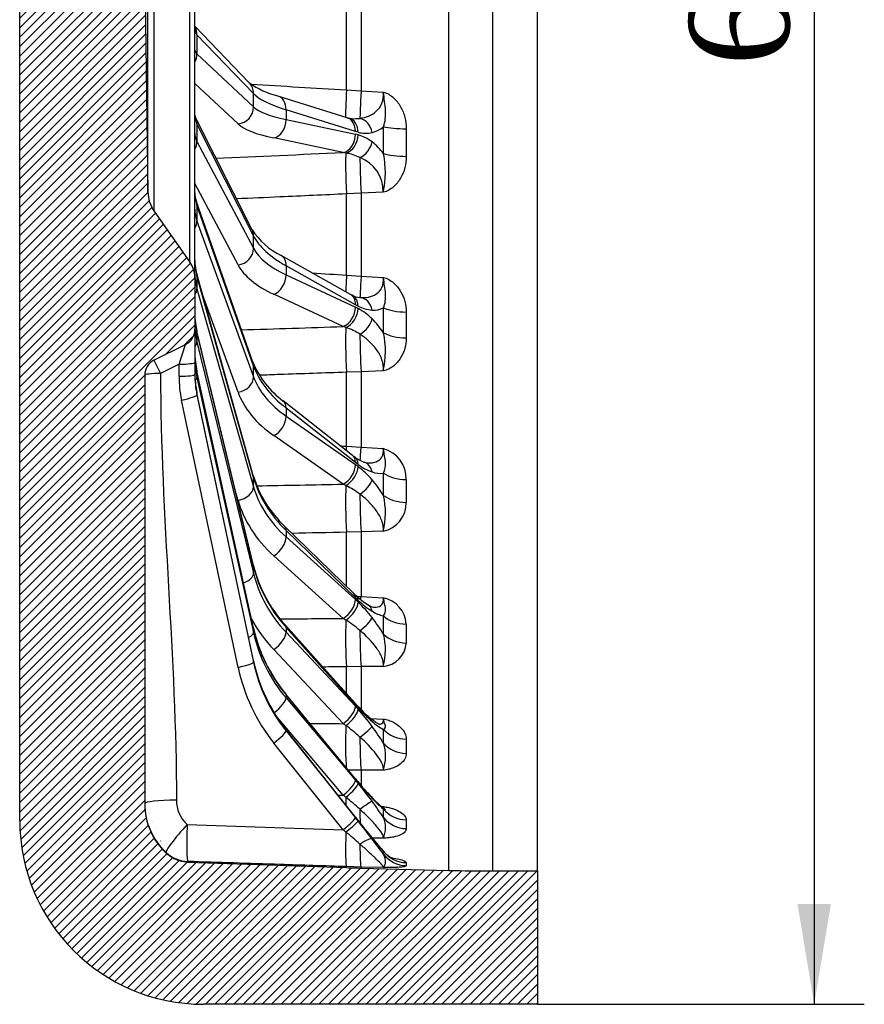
# Model space of a CAD drawing. Header units: millimetres. Extents: x 0 to 2970, y 0 to 2100.
# Tile 2 of 22: x 642 to 895, y 1045 to 1340. Entities that reach past the tile are written whole.
import ezdxf
from ezdxf.enums import TextEntityAlignment as Align

# ---------------------------------------------------------------- set-up
doc = ezdxf.new("R2010")
doc.units = ezdxf.units.MM
doc.header["$LTSCALE"] = 10
doc.layers.add('CAP630B', color=7, linetype='Continuous')
doc.layers.add('Default', color=7, linetype='Continuous')
doc.styles.add('SEACAD_Times_New_Roman', font='times.ttf')
doc.dimstyles.new('ANSImm', dxfattribs={"dimtxt": 30, "dimasz": 30, "dimexe": 15, "dimexo": 0, "dimgap": 7.5, "dimtad": 1, "dimdsep": 46, "dimtxsty": 'SEACAD_Times_New_Roman', "dimblk1": '_SE_FILLED', "dimblk2": '_SE_FILLED', "dimsah": 1, "dimcen": 15, "dimazin": 0, "dimtfac": 0.85, "dimtdec": 3, "dimtofl": 0, "dimtmove": 0, "dimatfit": 3, "dimfxl": 1, "dimarcsym": 0})

# ---------------------------------------------------------------- blocks, each defined once
blk = doc.blocks.new('SE6')
at = {"layer": 'CAP630B', "linetype": 'Continuous'}
h = blk.add_hatch(dxfattribs=at)
h.set_pattern_fill('LINE', scale=0.629921, angle=45, style=0)
edge = h.paths.add_edge_path()
edge.add_line((744.04, 1086.12), (739.68, 1086.26))
edge.add_line((739.68, 1086.26), (692.14, 1087.92))
edge.add_spline(control_points=[(692.14, 1087.92), (688.44, 1088.04), (685.72, 1090.56)], knot_values=[0, 0, 0, 1, 1, 1], weights=[1, 0.937697, 1], degree=2, periodic=0)
edge.add_line((685.72, 1090.56), (685.72, 1090.56))
edge.add_arc((699.27, 1105.26), 20, 180, 227.3365, ccw=False)
edge.add_line((679.27, 1105.26), (679.27, 1233.65))
edge.add_arc((684.27, 1233.65), 5, 116.628, 180, ccw=False)
edge.add_line((682.03, 1238.12), (691.51, 1242.88))
edge.add_arc((689.27, 1247.35), 5, 296.628, 360)
edge.add_line((694.27, 1247.35), (694.27, 1262.86))
edge.add_arc((686.27, 1262.86), 8, 0, 35.0247)
edge.add_line((692.82, 1267.45), (682.04, 1282.84))
edge.add_arc((690.23, 1288.58), 10, 180.7639, 215.0247, ccw=False)
edge.add_line((680.23, 1288.44), (679.27, 1360.36))
edge.add_line((679.27, 1360.36), (680.23, 1432.28))
edge.add_arc((690.23, 1432.15), 10, 144.9753, 179.2361, ccw=False)
edge.add_line((682.04, 1437.89), (692.82, 1453.27))
edge.add_arc((686.27, 1457.86), 8, 324.9753, 360)
edge.add_line((694.27, 1457.86), (694.27, 1473.38))
edge.add_arc((689.27, 1473.38), 5, 0, 63.372)
edge.add_line((691.51, 1477.85), (682.03, 1482.6))
edge.add_arc((684.27, 1487.07), 5, 180, 243.372, ccw=False)
edge.add_line((679.27, 1487.07), (679.27, 1615.46))
edge.add_arc((699.27, 1615.46), 20, 132.6635, 180, ccw=False)
edge.add_line((685.72, 1630.17), (685.72, 1630.17))
edge.add_spline(control_points=[(685.72, 1630.17), (688.44, 1632.68), (692.14, 1632.81)], knot_values=[0, 0, 0, 1, 1, 1], weights=[1, 0.937697, 1], degree=2, periodic=0)
edge.add_line((692.14, 1632.81), (739.68, 1634.47))
edge.add_line((739.68, 1634.47), (744.04, 1634.6))
edge.add_line((744.04, 1634.6), (770.32, 1635.29))
edge.add_line((770.32, 1635.29), (783.41, 1635.46))
edge.add_line((783.41, 1635.46), (796.86, 1635.46))
edge.add_line((796.86, 1635.46), (796.86, 1675.36))
edge.add_line((796.86, 1675.36), (696.86, 1675.36))
edge.add_arc((696.86, 1620.36), 55, 90, 180)
edge.add_line((641.86, 1620.36), (641.86, 1100.36))
edge.add_arc((696.86, 1100.36), 55, 180, 270)
edge.add_line((696.86, 1045.36), (796.86, 1045.36))
edge.add_line((796.86, 1045.36), (796.86, 1085.26))
edge.add_line((796.86, 1085.26), (783.41, 1085.26))
edge.add_line((783.41, 1085.26), (770.32, 1085.43))
edge.add_line((770.32, 1085.43), (744.04, 1086.12))
at = {"layer": 'CAP630B', "color": 7, "linetype": 'Continuous'}
for p, q in [((770.32, 1085.43), (770.32, 1635.29)), ((783.41, 1635.46), (783.41, 1085.26)), ((796.86, 1085.26), (796.86, 1635.46)), ((641.86, 1100.36), (641.86, 1620.36)), ((694.27, 1262.86), (694.27, 1457.86)), ((692.82, 1267.45), (692.82, 1453.27)), ((682.04, 1437.89), (682.04, 1282.84)), ((680.23, 1288.44), (680.23, 1432.28)), ((679.27, 1360.36), (680.23, 1288.44)), ((739.68, 1319.03), (739.68, 1344.45)), ((744.04, 1344.69), (744.04, 1318.77)), ((710.56, 1321.21), (694.27, 1338.14)), ((711.85, 1317.95), (694.91, 1335.57)), ((694.91, 1335.57), (694.91, 1329.83)), ((694.91, 1329.83), (711.85, 1313.96)), ((707.22, 1308.86), (694.27, 1321)), ((711.85, 1313.96), (711.85, 1317.95)), ((739.68, 1319.03), (744.04, 1318.77)), ((744.04, 1318.77), (750.68, 1318.38)), ((739.9, 1310.71), (719.16, 1317.22)), ((742.33, 1306.58), (721.58, 1313.09)), ((721.58, 1313.09), (721.58, 1310.19)), ((711.42, 1277.19), (694.48, 1310.76)), ((711.85, 1275.36), (694.91, 1308.92)), ((694.91, 1308.92), (694.91, 1303.57)), ((721.58, 1310.19), (742.33, 1305.81)), ((743.13, 1306.36), (742.33, 1306.58)), ((757.56, 1307.43), (757.56, 1299.13)), ((694.91, 1303.57), (711.85, 1271.63)), ((738.67, 1300.28), (717.92, 1304.66)), ((707.22, 1266.65), (694.27, 1291.06)), ((744.04, 1288.1), (739.68, 1287.91)), ((750.68, 1288.42), (744.04, 1288.1)), ((744.04, 1288.1), (744.04, 1263.32)), ((711.67, 1237.53), (694.74, 1285.58)), ((739.68, 1263.6), (739.68, 1287.91)), ((682.04, 1282.84), (692.82, 1267.45)), ((711.85, 1236.48), (694.91, 1284.53)), ((694.91, 1284.53), (694.91, 1279.79)), ((694.91, 1279.79), (711.85, 1233.17)), ((711.85, 1271.63), (711.85, 1275.36)), ((740.85, 1257.85), (720.11, 1269.5)), ((742.33, 1254.75), (721.58, 1266.41)), ((721.58, 1266.41), (721.58, 1263.7)), ((694.27, 1262.86), (694.27, 1247.35)), ((711.77, 1203.59), (694.83, 1264.03)), ((711.85, 1203.01), (694.91, 1263.44)), ((694.91, 1263.44), (694.91, 1259.52)), ((721.58, 1263.7), (742.33, 1254.03)), ((739.68, 1263.6), (744.04, 1263.32)), ((744.04, 1263.32), (750.68, 1262.91)), ((694.91, 1259.52), (711.85, 1200.27)), ((707.22, 1228.53), (696.57, 1257.82)), ((738.67, 1248.21), (717.92, 1257.88)), ((741.4, 1257.56), (740.86, 1257.85)), ((743.13, 1254.33), (742.33, 1254.75)), ((757.56, 1252.56), (757.56, 1244.81)), ((694.27, 1247.35), (694.27, 1237.47)), ((711.82, 1176.7), (694.88, 1246.88)), ((711.85, 1176.42), (694.91, 1246.6)), ((694.91, 1246.6), (694.91, 1243.67)), ((682.03, 1238.12), (691.51, 1242.88)), ((689.53, 1236.94), (691.51, 1242.88)), ((694.91, 1243.67), (711.85, 1174.38)), ((682.03, 1238.12), (684.01, 1234.17)), ((689.53, 1236.94), (684.01, 1234.17)), ((689.53, 1233.35), (689.53, 1236.94)), ((694.27, 1237.47), (694.27, 1233.87)), ((711.85, 1233.17), (711.85, 1236.48)), ((750.68, 1234.93), (744.04, 1234.68)), ((679.27, 1233.65), (679.27, 1105.26)), ((711.84, 1157.96), (694.9, 1234.82)), ((711.85, 1157.87), (694.91, 1234.73)), ((694.91, 1234.73), (694.91, 1232.92)), ((694.91, 1232.92), (711.85, 1156.6)), ((744.04, 1234.68), (739.68, 1234.53)), ((739.68, 1212.39), (739.68, 1234.53)), ((744.04, 1234.68), (744.04, 1212.11)), ((707.22, 1146.19), (690.28, 1226.19)), ((711.85, 1148.18), (694.91, 1228.35)), ((711.85, 1148.17), (694.91, 1228.34)), ((694.91, 1228.34), (694.91, 1227.73)), ((694.91, 1227.73), (711.85, 1147.74)), ((741.49, 1209.65), (720.74, 1225.94)), ((742.33, 1207.54), (721.58, 1223.83)), ((721.58, 1223.83), (721.58, 1221.43)), ((721.58, 1221.43), (742.33, 1206.91)), ((738.67, 1201.04), (717.92, 1215.57)), ((739.68, 1212.39), (744.04, 1212.11)), ((744.04, 1212.11), (750.68, 1211.71)), ((743.13, 1206.94), (742.33, 1207.54)), ((711.85, 1200.27), (711.85, 1203.01)), ((757.56, 1202.41), (757.56, 1195.55)), ((707.22, 1196.17), (706.58, 1198.4)), ((741.89, 1168.29), (721.15, 1188.49)), ((742.33, 1167.01), (721.58, 1187.21)), ((721.58, 1187.21), (721.58, 1185.23)), ((721.58, 1185.23), (742.33, 1166.49)), ((744.04, 1186.75), (739.68, 1186.65)), ((739.68, 1170.44), (739.68, 1186.65)), ((750.68, 1186.93), (744.04, 1186.75)), ((744.04, 1186.75), (744.04, 1167.39)), ((738.67, 1160.84), (717.92, 1179.58)), ((711.85, 1174.38), (711.85, 1176.42)), ((742.78, 1167.46), (744.04, 1167.39)), ((744.04, 1167.39), (750.68, 1167)), ((743.13, 1166.25), (742.33, 1167.01)), ((742.14, 1135.57), (721.39, 1158.81)), ((757.56, 1159.16), (757.56, 1153.49)), ((711.85, 1156.6), (711.85, 1157.87)), ((742.33, 1134.93), (721.58, 1158.17)), ((721.58, 1158.17), (721.58, 1156.69)), ((721.58, 1156.69), (742.33, 1134.54)), ((738.67, 1129.35), (717.92, 1151.5)), ((711.85, 1147.74), (711.85, 1148.17)), ((750.68, 1146.5), (744.04, 1146.41)), ((744.04, 1146.41), (739.68, 1146.36)), ((739.68, 1138.32), (739.68, 1146.36)), ((744.04, 1146.41), (744.04, 1133.52)), ((742.27, 1112.93), (721.52, 1138.18)), ((742.33, 1112.7), (721.58, 1137.96)), ((721.58, 1137.96), (721.58, 1137.04)), ((721.58, 1137.04), (742.33, 1112.46)), ((743.13, 1134.05), (742.33, 1134.93)), ((738.67, 1107.96), (718.45, 1131.92)), ((746.85, 1130.94), (750.68, 1130.74)), ((742.32, 1101.32), (721.58, 1127.49)), ((742.33, 1101.3), (721.58, 1127.47)), ((721.58, 1127.47), (721.58, 1127.16)), ((721.58, 1127.16), (742.33, 1101.22)), ((738.67, 1097.61), (717.92, 1123.55)), ((757.56, 1124.71), (757.56, 1120.46)), ((744.04, 1115.41), (740.22, 1115.42)), ((750.68, 1115.43), (744.04, 1115.41)), ((744.04, 1115.41), (744.04, 1110.81)), ((743.13, 1111.74), (742.33, 1112.7)), ((750.13, 1104.54), (750.68, 1104.52)), ((743.13, 1100.29), (742.33, 1101.3)), ((757.56, 1100.55), (757.56, 1097.93)), ((750.68, 1095.05), (747.37, 1095.09)), ((685.72, 1090.56), (685.72, 1090.74)), ((692.14, 1088.1), (692.14, 1087.92)), ((692.14, 1087.92), (739.68, 1086.26)), ((757.56, 1087.75), (757.56, 1086.86)), ((744.04, 1086.43), (739.68, 1086.55)), ((739.68, 1086.26), (739.68, 1086.55)), ((750.68, 1086.28), (744.04, 1086.43)), ((744.04, 1086.43), (744.04, 1086.12)), ((744.04, 1086.12), (770.32, 1085.43)), ((783.41, 1085.26), (796.86, 1085.26)), ((796.86, 1085.26), (796.86, 1045.36)), ((796.86, 1045.36), (696.86, 1045.36))]:
    blk.add_line(p, q, dxfattribs=at)
for centre, radius, start, end in [((725.27, 1341.65), 25.18, 234.2606, 255.9525), ((695.93, 1311.58), 1.66, 183.7192, 209.5615), ((740.8, 1313.05), 2.51, 249.1107, 259.6912), ((741.35, 1314.07), 3.62, 253.9235, 268.3185), ((742, 1324.36), 13.93, 266.9115, 277.0541), ((740.01, 1294.88), 11.17, 73.8076, 78.0523), ((745.36, 1315.35), 9.27, 256.0769, 282.2765), ((739.4, 1293.12), 13.04, 52.5232, 73.3617), ((745.53, 1314.17), 8.07, 282.8761, 310.1508), ((737.09, 1290.06), 16.87, 36.0073, 52.632), ((736.68, 1284.2), 16.2, 80.0254, 82.9376), ((736.74, 1284.46), 15.94, 64.0608, 80.0768), ((723.65, 1294.32), 27.67, 347.6934, 11.7985), ((739.61, 1288.5), 11.08, 359.563, 68.2844), ((690.23, 1288.58), 10, 180.7639, 215.0247), ((702.06, 1288.24), 7.79, 180.3551, 199.8934), ((729.28, 1288.62), 21.2, 212.6132, 244.3694), ((686.27, 1262.86), 8, 0, 35.0247), ((709.17, 1268.09), 14.9, 180.1136, 195.8135), ((744.26, 1262.92), 6.07, 241.7682, 264.3227), ((735.86, 1240.17), 15.29, 61.6367, 65.0023), ((748.17, 1264.19), 11.07, 242.8943, 265.6227), ((733.95, 1236.93), 19.06, 45.3964, 61.1943), ((747.81, 1259.66), 6.52, 265.7371, 296.6049), ((715.92, 1251.98), 21.65, 180.0459, 193.6295), ((730.36, 1233.17), 24.25, 32.8526, 45.6055), ((689.27, 1247.35), 5, 296.628, 0), ((733.21, 1229.69), 19.31, 71.0376, 73.5746), ((732.99, 1229.09), 19.95, 57.4885, 70.9929), ((724.56, 1240.75), 26.77, 347.45, 12.0348), ((684.27, 1233.65), 5, 116.628, 180), ((721.15, 1240.62), 26.88, 180.0181, 192.4495), ((736.38, 1247.51), 26.65, 202.0004, 234.0798), ((748.01, 1202.54), 9.55, 359.2227, 73.7142), ((747.29, 1216.72), 9.14, 230.6707, 235.6468), ((748.98, 1218.26), 11.38, 232.9667, 249.5259), ((728.87, 1187.69), 23.46, 52.564, 54.9939), ((752.82, 1219.94), 16.21, 233.3092, 250.215), ((725.42, 1183.43), 28.94, 40.8037, 52.2766), ((746.16, 1210.7), 3.31, 249.3974, 264.77), ((744.54, 1213.48), 34.23, 196.7826, 226.8843), ((749.8, 1211.35), 7.11, 249.623, 277.534), ((728.19, 1177.9), 25.41, 63.6075, 65.6404), ((727.65, 1176.87), 26.56, 52.8152, 63.5536), ((721.83, 1180.18), 33.78, 31.1721, 40.9964), ((727.7, 1192.41), 23.63, 346.5941, 12.8591), ((748.86, 1195.43), 8.7, 282.113, 0.774), ((752.18, 1186.79), 41.61, 194.039, 222.263), ((753.01, 1179.37), 15.7, 224.8924, 228.4005), ((757.41, 1183.24), 21.52, 226.489, 237.9443), ((716.85, 1138.3), 37.99, 46.239, 47.8924), ((761.5, 1185.8), 26.82, 226.782, 238.115), ((712.28, 1133.69), 44.48, 38.0176, 46.0988), ((749.46, 1170.32), 6.35, 236.8621, 254.3164), ((749.13, 1158.7), 8.44, 3.1013, 79.3858), ((753.06, 1171.97), 10.63, 237.3265, 257.3373), ((720.32, 1129.8), 36.06, 57.9055, 59.4207), ((719.8, 1128.99), 37.02, 49.7746, 57.8806), ((711.02, 1132.55), 46.18, 30.6768, 38.1603), ((757.9, 1168.25), 47.19, 192.5893, 219.577), ((732.52, 1151.4), 18.81, 344.8978, 14.4912), ((750.07, 1153.98), 7.5, 274.7074, 356.2128), ((760.67, 1158.51), 49.91, 191.9525, 218.4293), ((765.99, 1156.59), 31.79, 221.3773, 223.3588), ((774.27, 1163.44), 42.52, 222.4105, 229.4498), ((695.36, 1090.55), 64.35, 42.0684, 43.1242), ((778.6, 1166.54), 48.1, 222.4843, 229.446), ((690.91, 1086.6), 70.29, 36.6247, 42.0278), ((706.85, 1084.1), 55.32, 53.8462, 54.8842), ((707.31, 1084.73), 54.54, 48.138, 53.8511), ((760.69, 1145.34), 20.35, 228.9572, 240.7127), ((696.16, 1090.36), 63.84, 31.257, 36.7282), ((738.19, 1119.54), 13.15, 341.7874, 17.4842), ((800.85, 1160.87), 75.7, 219.299, 220.2103), ((648.66, 1033.42), 122.56, 39.5751, 40.1604), ((812.17, 1169.51), 89.92, 219.76, 223.5769), ((818.6, 1174.73), 98.3, 219.851, 223.5316), ((647.59, 1032.5), 123.97, 36.4324, 39.5847), ((699.19, 1105.41), 19.92, 180.001, 227.4322), ((699.27, 1105.26), 20, 180, 227.3365), ((698.68, 1106.46), 9.93, 180.001, 227.5006), ((678.57, 1031.39), 97.34, 51.2628, 51.8748), ((682.8, 1036.61), 90.62, 47.769, 51.2805), ((767.25, 1125.67), 27.18, 221.8941, 234.2947), ((781.37, 1139.05), 46.75, 223.2555, 229.0486), ((669.9, 1048.78), 96.35, 32.9685, 36.5241), ((696.86, 1100.36), 55, 180, 270), ((967.06, 1279.39), 286.73, 218.3922, 218.6464), ((434.44, 855.01), 394.22, 38.4603, 38.6474), ((1002.03, 1306.62), 331.05, 218.5475, 219.6826), ((1009.36, 1312.54), 340.49, 218.5628, 219.6827), ((455, 871.23), 368.04, 37.4118, 38.475), ((743.73, 1098.19), 7.63, 335.7038, 23.343), ((564.94, 888.82), 271.61, 50.0118, 50.2357), ((591.6, 920.59), 230.14, 48.6298, 50.0165), ((879.75, 1204.74), 171.89, 219.5749, 221.4779), ((894.78, 1217.2), 191.42, 219.6216, 221.1949), ((553.43, 946.29), 244.26, 36.1189, 37.4535), ((692.49, 1098.1), 10, 227.3597, 268.004), ((757.13, 1585.95), 500, 268, 268.5), ((783.41, 1585.26), 500, 268.5, 270)]:
    blk.add_arc(centre, radius, start, end, dxfattribs=at)
for centre, major_axis, ratio, start_param, end_param in [((690.02, 1335.35), (-3.6, -3.47), 0.954911, 2.396497, 2.916892), ((724.27, 1335.09), (-30, 1.87), 0.207137, 0.012945, 0.220229), ((724.27, 1332.87), (30, 1.87), 0.207137, 3.128648, 3.335932), ((690.02, 1329.62), (3.42, 3.65), 0.959395, 4.968043, 5.488437), ((706.96, 1317.74), (-3.6, -3.47), 0.954911, 2.396497, 3.141593), ((760.78, 1317.33), (-50, 2.95), 0.207223, 0.219495, 0.681931), ((740.03, 1320.54), (0.59, 9.98), 0.026245, -4.559297, -3.390304), ((744.3, 1320.29), (-0.57, -9.98), 0.017663, -1.417341, -0.212858), ((717.66, 1312.45), (-1.5, -4.77), 0.759697, 1.936819, 3.141283), ((706.96, 1313.75), (3.42, 3.65), 0.959395, 3.968879, 5.488437), ((760.78, 1318.86), (-50, -2.95), 0.207223, 0.195074, 0.65751), ((724.27, 1309.79), (-29.99, 2.01), 0.405223, 0.027094, 0.234379), ((690.02, 1308.5), (-4.46, -2.25), 0.889551, 2.71744, 3.141378), ((761.04, 1313.97), (-55, -2.95), 0.207342, 0.196177, 0.658614), ((717.66, 1309.55), (1.03, 4.89), 0.773218, 3.475158, 5.004912), ((738.41, 1305.93), (-1.5, -4.77), 0.759697, 1.936819, 3.141593), ((739.21, 1305.71), (-1.14, -4.87), 0.770367, 1.88083, 3.141727), ((743.41, 1305.65), (1.12, -4.87), 0.793986, 1.521655, 2.786753), ((724.27, 1307.72), (29.99, 2.01), 0.405223, 3.114498, 3.321782), ((738.41, 1305.16), (1.03, 4.89), 0.773218, 3.475158, 5.004912), ((739.21, 1304.96), (1.39, 4.8), 0.763126, 3.574611, 5.061791), ((544.73, 1358.08), (94.92, -250.77), 0.729195, 1.076254, 1.107793), ((757.79, 1309.16), (-9, -0.11), 0.192444, 0.667173, 1.542165), ((690.02, 1303.15), (4.42, 2.34), 0.898324, 5.320573, 5.840967), ((743.41, 1302.82), (3.01, 3.99), 0.670169, 4.059985, 5.325083), ((7305.14, 1691.71), (-9414.46, -482.64), 0.008104, 0.792837, 0.798496), ((740.03, 1290.55), (0.43, -9.99), 0.047991, 3.41653, 4.977912), ((757.79, 1301.14), (-9, 0.12), 0.223296, 0.672483, 1.547475), ((744.3, 1290.74), (0.45, -9.99), 0.039416, 3.772945, 4.977428), ((724.27, 1286.7), (-29.97, 2.26), 0.5856, 0.044142, 0.251426), ((690.02, 1283.92), (-4.72, -1.66), 0.785313, 2.869304, 3.139363), ((724.27, 1284.87), (29.97, 2.26), 0.5856, 3.097451, 3.304735), ((690.02, 1279.18), (4.7, 1.71), 0.797992, 5.482882, 6.003276), ((706.96, 1274.94), (-4.46, -2.25), 0.889551, 2.71744, 3.141593), ((760.78, 1276.97), (-49.98, 3.15), 0.40539, 0.232844, 0.69528), ((706.96, 1271.21), (4.42, 2.34), 0.898324, 4.321409, 5.840967), ((760.78, 1278.39), (-49.98, -3.15), 0.40539, 0.181725, 0.644161), ((724.27, 1266.83), (-29.93, 2.72), 0.74039, 0.067244, 0.274528), ((717.66, 1265.14), (-2.45, -4.36), 0.702611, 2.21934, 3.140959), ((761.04, 1273.83), (-54.99, -3.15), 0.405623, 0.184031, 0.646468), ((724.27, 1265.31), (29.93, 2.72), 0.74039, 3.074348, 3.281633), ((690.02, 1262.68), (-4.81, -1.35), 0.646754, 2.960042, 3.140165), ((717.66, 1262.44), (2.11, 4.53), 0.729062, 3.776919, 5.306673), ((740.03, 1267.12), (0.63, 9.98), 0.013395, -4.35021, -3.698525), ((744.3, 1266.86), (-0.6, -9.98), 0.005377, 5.074938, 6.279421), ((690.02, 1258.76), (4.81, 1.37), 0.662784, 5.577835, 6.098229), ((738.41, 1253.49), (-2.45, -4.36), 0.702611, 2.21934, 3.141593), ((739.21, 1253.07), (-2.19, -4.49), 0.723189, 2.17824, 3.141066), ((743.41, 1251.89), (0.27, 4.99), 0.804839, 5.011746, 6.276844), ((738.41, 1252.77), (2.11, 4.53), 0.729062, 3.776919, 5.306673), ((739.21, 1252.37), (2.37, 4.4), 0.709023, 3.861702, 5.348883), ((544.73, 1355.9), (141.53, -245.41), 0.610094, 0.797746, 0.829284), ((757.79, 1256.09), (-9, -0.12), 0.392247, 0.664297, 1.539289), ((724.27, 1251.05), (-29.84, 3.61), 0.862835, 0.103982, 0.311266), ((743.41, 1249.24), (3.49, 3.58), 0.562616, 4.26216, 5.527257), ((724.27, 1249.91), (29.84, 3.61), 0.862835, 3.037611, 3.244895), ((690.02, 1245.71), (-4.86, -1.17), 0.479928, 3.02403, 3.140414), ((7305.09, 1669.82), (-9414.4, -450.85), 0.015858, 0.793635, 0.798153), ((740.03, 1239.11), (0.32, -9.99), 0.055938, 3.626104, 5.187485), ((744.3, 1239.26), (0.36, -9.99), 0.047933, 3.982412, 5.186895), ((757.79, 1248.6), (-9, 0.12), 0.421062, 0.67542, 1.550412), ((690.02, 1242.78), (4.86, 1.19), 0.498608, 5.6438, 6.164194), ((724.27, 1240.04), (-29.52, 5.65), 0.947631, 0.179364, 0.386649), ((724.27, 1239.34), (29.52, 5.65), 0.947631, 2.962228, 3.169512), ((689.27, 1237.47), (5, 0), 0.104528, 4.764749, 6.283185), ((706.96, 1235.87), (-4.72, -1.66), 0.785313, 2.869304, 3.141593), ((760.78, 1240.24), (-49.96, 3.55), 0.585842, 0.248933, 0.71137), ((684.27, 1233.65), (5, 0), 0.104528, 1.623156, 3.141593), ((689.27, 1233.87), (5, 0), 0.104528, 4.764749, 6.283185), ((724.53, 1233.54), (-32.35, -13.45), 0.992262, 5.89186, 6.099144), ((724.27, 1234.3), (-27.28, 12.6), 0.991595, 0.429483, 0.636767), ((724.27, 1234.06), (-27.28, -12.6), 0.991595, 5.853702, 6.060987), ((690.02, 1231.94), (4.88, 1.08), 0.312642, 5.738018, 6.216182), ((690.02, 1233.75), (-4.88, -1.08), 0.292127, 3.075046, 3.140711), ((706.96, 1232.57), (4.7, 1.71), 0.797992, 4.483718, 6.003276), ((760.78, 1241.5), (-49.96, -3.55), 0.585842, 0.165635, 0.628072), ((690.02, 1226.71), (4.89, 1.04), 0.113011, 4.741974, 6.261533), ((690.02, 1227.32), (-4.89, -1.03), 0.091559, 3.119988, 3.141593), ((761.04, 1237.46), (-54.96, -3.56), 0.586178, 0.169385, 0.631821), ((717.66, 1222), (-3.09, -3.93), 0.614818, 2.451274, 3.140557), ((717.66, 1219.6), (2.87, 4.1), 0.653042, 4.028424, 5.558177), ((740.03, 1217.78), (0.65, 9.98), 0.00004, 3.983706, 4.141195), ((744.3, 1217.52), (0.59, 9.98), 0.007144, 3.477284, 4.140773), ((738.41, 1205.72), (-3.09, -3.93), 0.614818, 2.451274, 3.141593), ((739.21, 1205.12), (-2.92, -4.06), 0.644405, 2.425084, 3.142455), ((738.41, 1205.08), (2.87, 4.1), 0.653042, 4.028424, 5.558177), ((739.21, 1204.49), (3.04, 3.97), 0.623933, 4.098062, 5.585242), ((743.41, 1202.86), (-1.59, -4.74), 0.780516, 2.208672, 3.141724), ((706.96, 1202.24), (-4.81, -1.35), 0.646754, 2.960042, 3.141593), ((760.78, 1208.77), (-49.9, 4.28), 0.740693, 0.270754, 0.733191), ((544.73, 1353.91), (167.21, -247.09), 0.487148, 0.608157, 0.639696), ((757.79, 1207.59), (-9, -0.14), 0.574908, 0.660848, 1.53584), ((706.96, 1199.51), (4.81, 1.37), 0.662784, 4.578671, 6.098229), ((760.78, 1209.81), (-49.9, -4.28), 0.740693, 0.143814, 0.606251), ((7305.11, 1634.41), (-9414.43, -399.37), 0.022928, 0.794097, 0.797939), ((740.03, 1192.98), (0.2, -10), 0.06144, 3.835834, 5.397215), ((743.41, 1200.51), (3.77, 3.28), 0.430474, 4.428037, 5.693134), ((744.3, 1193.08), (0.25, -10), 0.054354, 4.192029, 5.396512), ((757.79, 1200.95), (-9, 0.14), 0.600425, 0.678999, 1.553991), ((761.04, 1206.47), (-54.91, -4.29), 0.741116, 0.149498, 0.611934), ((717.66, 1184.91), (-3.49, -3.58), 0.500154, 2.6413, 3.141102), ((717.66, 1182.92), (3.35, 3.71), 0.548482, 4.233567, 5.763321), ((706.96, 1175.53), (-4.86, -1.17), 0.479928, 3.02403, 3.141593), ((760.78, 1183.92), (-49.76, 5.68), 0.863185, 0.30552, 0.767957), ((706.96, 1173.48), (4.86, 1.19), 0.498608, 4.990879, 6.164194), ((760.78, 1184.7), (-49.76, -5.68), 0.863185, 0.109049, 0.571485), ((738.41, 1164.71), (-3.49, -3.58), 0.500154, 2.6413, 3.141593), ((739.21, 1163.95), (-3.38, -3.68), 0.537457, 2.62656, 3.143297), ((744.3, 1174.42), (0.57, 9.98), 0.019353, 3.781414, 3.93167), ((738.41, 1164.18), (3.35, 3.71), 0.548482, 4.233567, 5.763321), ((739.21, 1163.43), (3.46, 3.61), 0.511574, 4.291446, 5.778627), ((743.41, 1160.72), (-2.58, -4.28), 0.72208, 2.49757, 3.141743), ((544.73, 1352.2), (183.86, -251.11), 0.37026, 0.452435, 0.483973), ((757.79, 1165.75), (-9, -0.17), 0.732442, 0.656187, 1.531179), ((761.04, 1182.2), (-54.78, -5.7), 0.863672, 0.348816, 0.580167), ((7305.09, 1587.03), (-9414.4, -330.42), 0.029005, 0.795088, 0.797895), ((717.66, 1155.48), (-3.73, -3.33), 0.363631, 2.801905, 3.140917), ((740.03, 1154.16), (0.07, -10), 0.064257, 4.045671, 5.607052), ((743.41, 1158.78), (3.93, 3.09), 0.279518, 4.570693, 5.83579), ((706.96, 1155.63), (4.88, 1.08), 0.312642, 5.415976, 6.216182), ((706.96, 1156.89), (-4.88, -1.08), 0.292127, 3.075046, 3.141593), ((760.78, 1166.78), (-49.28, 8.92), 0.947999, 0.377256, 0.839692), ((760.78, 1167.26), (-49.28, -8.92), 0.947999, 0.037313, 0.499749), ((717.66, 1154), (3.65, 3.42), 0.41995, 4.404384, 5.934138), ((744.3, 1154.2), (0.13, -10), 0.0584, 4.401764, 5.606247), ((757.79, 1160.26), (-9, 0.17), 0.753547, 0.683938, 1.55893), ((706.96, 1146.72), (4.89, 1.04), 0.113011, 4.741974, 6.261533), ((706.96, 1147.14), (-4.89, -1.03), 0.091559, 3.119988, 3.141593), ((760.78, 1158.1), (-45.76, 20.32), 0.991867, 0.622264, 1.084701), ((760.78, 1158.27), (45.76, 20.32), 0.991867, 2.933897, 3.396334), ((761.04, 1157.75), (50.84, 21.14), 0.992262, 2.957551, 3.419988), ((717.66, 1135.01), (-3.86, -3.17), 0.211215, 2.944055, 3.14149), ((717.66, 1134.09), (3.82, 3.22), 0.273064, 4.55268, 6.082434), ((738.41, 1132.24), (-3.73, -3.33), 0.363631, 2.801905, 3.141593), ((739.21, 1131.36), (-3.67, -3.4), 0.407019, 2.794884, 3.14306), ((738.41, 1131.85), (3.65, 3.42), 0.41995, 4.404384, 5.934138), ((739.21, 1130.98), (3.71, 3.35), 0.376857, 4.454305, 5.941485), ((7305.09, 1529.73), (-9414.4, -246.98), 0.03382, 0.79655, 0.798026), ((740.03, 1124.35), (-0.07, -10), 0.064265, 4.255545, 5.67183), ((743.41, 1127.3), (-3.22, -3.82), 0.632087, 2.729478, 3.14255), ((717.66, 1124.08), (3.91, 3.12), 0.114244, 4.68807, 6.217823), ((717.66, 1124.39), (-3.92, -3.11), 0.049569, 3.076579, 3.141254), ((743.41, 1125.85), (4.01, 2.98), 0.116346, 4.700258, 5.965355), ((544.73, 1350.85), (195.08, -255.21), 0.259714, 0.311765, 0.343303), ((757.79, 1132.43), (-9, -0.22), 0.857965, 0.648764, 1.523756), ((744.3, 1124.34), (0.01, -10), 0.059894, 4.611567, 5.81605), ((757.79, 1128.32), (-9, 0.23), 0.873735, 0.692057, 1.567049), ((738.41, 1109.51), (3.82, 3.22), 0.273064, 4.55268, 6.082434), ((739.21, 1108.55), (3.85, 3.19), 0.225669, 4.597803, 6.084983), ((738.41, 1109.75), (-3.86, -3.17), 0.211215, 2.944055, 3.141593), ((739.21, 1108.78), (-3.83, -3.21), 0.258793, 2.94167, 3.143575), ((689.27, 1105.41), (-10, 0), 0.104528, 4.764749, 6.283185), ((7305.14, 1465.04), (-9414.46, -152.68), 0.037156, 0.798065, 0.798308), ((740.03, 1104.86), (-0.2, -10), 0.061465, 4.465383, 4.701298), ((743.41, 1103.17), (4.02, 2.97), 0.051911, 0.193288, 1.458386), ((743.41, 1104.07), (-3.61, -3.46), 0.514468, 2.91598, 3.142586), ((744.3, 1104.79), (-0.12, -10), 0.058769, -1.461811, -1.012677), ((544.73, 1349.92), (202.16, -258.33), 0.153926, 0.178451, 0.209989), ((757.79, 1109.06), (-8.99, -0.35), 0.945991, 0.633174, 1.508166), ((738.41, 1098.13), (3.91, 3.12), 0.114244, 4.68807, 6.217823), ((739.21, 1097.12), (3.92, 3.11), 0.064618, 4.730935, 6.218116), ((738.41, 1098.21), (-3.92, -3.11), 0.049569, 3.076579, 3.141593), ((739.21, 1097.2), (-3.91, -3.12), 0.099256, 3.076336, 3.143246), ((757.79, 1106.53), (-8.99, 0.38), 0.955737, 0.7102, 1.585192), ((692.49, 1098.09), (-6.76, -7.37), 0.109211, 4.670798, 6.255989), ((692.49, 1098.09), (0.33, 9.99), 0.056034, 1.468006, 3.10479), ((7305.06, 1395.77), (-9414.38, -51.65), 0.038863, 0.791755, 0.798701), ((740.03, 1096.54), (-0.32, -9.99), 0.055978, 4.675114, 6.236495), ((743.41, 1091.74), (3.97, 3.04), 0.217899, 0.066534, 1.331632), ((743.41, 1092.04), (-3.85, -3.2), 0.374364, 3.071559, 3.140731), ((744.3, 1096.42), (-0.24, -10), 0.055077, 5.031123, 6.235606), ((544.73, 1349.44), (205.6, -259.99), 0.050993, 0.048625, 0.080163), ((757.79, 1096.68), (-8.95, -0.93), 0.992672, 0.566853, 1.441845), ((757.79, 1095.82), (-8.91, 1.25), 0.995969, 0.808736, 1.683728)]:
    blk.add_ellipse(centre, major_axis=major_axis, ratio=ratio, start_param=start_param, end_param=end_param, dxfattribs=at)
for points in [[(711.06, 1320.78), (720.6, 1320.2), (730.14, 1319.61), (739.68, 1319.03)], [(729.43, 1264.26), (732.85, 1264.04), (736.26, 1263.82), (739.68, 1263.6)], [(684.01, 1234.17), (684.01, 1191.59), (688.75, 1149.04), (688.75, 1106.46)], [(737.85, 1212.51), (738.46, 1212.47), (739.07, 1212.43), (739.68, 1212.39)], [(739.68, 1186.65), (734.25, 1186.53), (728.83, 1186.41), (723.4, 1186.3)], [(739.68, 1146.36), (737.31, 1146.34), (734.93, 1146.32), (732.56, 1146.3)], [(750.69, 1104.09), (750.73, 1104.2), (750.73, 1104.34), (750.68, 1104.52)], [(750.74, 1091.12), (750.82, 1091.04), (750.9, 1090.96), (750.97, 1090.88)]]:
    blk.add_open_spline(points, degree=3, dxfattribs=at)
for points, knots in [([(743.71, 1310.53), (744.59, 1310.65), (745.45, 1310.87), (747.1, 1311.55), (747.89, 1312.02), (749.27, 1313.28), (749.86, 1314.08), (750.63, 1316.04), (750.8, 1317.19), (750.68, 1318.38)], [0, 0, 0, 0, 0.25, 0.25, 0.5, 0.5, 0.75, 0.75, 1, 1, 1, 1]), ([(750.74, 1308), (751.29, 1309.56), (751.45, 1311.25), (751.29, 1313.82), (751.18, 1314.69), (750.96, 1316.49), (750.86, 1317.43), (750.68, 1318.38)], [0, 0, 0, 0, 0.5, 0.5, 0.75, 0.75, 1, 1, 1, 1]), ([(750.68, 1318.38), (751.24, 1318.24), (751.8, 1318.01), (752.82, 1317.44), (753.3, 1317.09), (754.59, 1315.93), (755.3, 1314.99), (756.42, 1313), (756.84, 1311.92), (757.4, 1309.7), (757.54, 1308.57), (757.56, 1307.43)], [0, 0, 0, 0, 0.125, 0.125, 0.25, 0.25, 0.5, 0.5, 0.75, 0.75, 1, 1, 1, 1]), ([(757.56, 1299.13), (757.54, 1297.99), (757.4, 1296.87), (756.84, 1294.69), (756.42, 1293.62), (755.3, 1291.68), (754.59, 1290.77), (753.3, 1289.65), (752.82, 1289.31), (751.8, 1288.76), (751.24, 1288.55), (750.68, 1288.42)], [0, 0, 0, 0, 0.25, 0.25, 0.5, 0.5, 0.75, 0.75, 0.875, 0.875, 1, 1, 1, 1]), ([(739.68, 1287.91), (733.03, 1287.61), (726.38, 1287.3), (719.72, 1287), (715.4, 1286.81), (711.08, 1286.61), (706.76, 1286.42)], [0, 0, 0, 0, 0.4198057, 0.4198057, 0.4198057, 0.6924373, 0.6924373, 0.6924373, 0.6924373]), ([(743.71, 1256.88), (744.59, 1256.83), (745.45, 1256.87), (747.1, 1257.21), (747.89, 1257.5), (749.27, 1258.43), (749.86, 1259.07), (750.63, 1260.74), (750.8, 1261.79), (750.68, 1262.91)], [0, 0, 0, 0, 0.25, 0.25, 0.5, 0.5, 0.75, 0.75, 1, 1, 1, 1]), ([(750.74, 1253.82), (751.29, 1255.14), (751.45, 1256.57), (751.29, 1258.79), (751.18, 1259.55), (750.96, 1261.15), (750.86, 1262.01), (750.68, 1262.91)], [0, 0, 0, 0, 0.5, 0.5, 0.75, 0.75, 1, 1, 1, 1]), ([(750.68, 1262.91), (751.24, 1262.78), (751.8, 1262.56), (752.82, 1262.01), (753.3, 1261.68), (754.59, 1260.58), (755.3, 1259.69), (756.42, 1257.81), (756.84, 1256.78), (757.4, 1254.7), (757.54, 1253.64), (757.56, 1252.56)], [0, 0, 0, 0, 0.125, 0.125, 0.25, 0.25, 0.5, 0.5, 0.75, 0.75, 1, 1, 1, 1]), ([(750.68, 1234.93), (750.8, 1236), (750.64, 1237.16), (749.86, 1239.43), (749.27, 1240.48), (747.89, 1242.38), (747.11, 1243.22), (745.46, 1244.71), (744.59, 1245.35), (743.71, 1245.91)], [0, 0, 0, 0, 0.25, 0.25, 0.5, 0.5, 0.75, 0.75, 1, 1, 1, 1]), ([(757.56, 1244.81), (757.54, 1243.75), (757.4, 1242.72), (756.84, 1240.69), (756.42, 1239.71), (755.3, 1237.92), (754.59, 1237.08), (753.3, 1236.05), (752.82, 1235.75), (751.8, 1235.24), (751.24, 1235.05), (750.68, 1234.93)], [0, 0, 0, 0, 0.25, 0.25, 0.5, 0.5, 0.75, 0.75, 0.875, 0.875, 1, 1, 1, 1]), ([(739.68, 1234.53), (733.03, 1234.3), (726.38, 1234.07), (719.72, 1233.84), (717.68, 1233.77), (715.63, 1233.7), (713.58, 1233.63)], [0, 0, 0, 0, 0.4198057, 0.4198057, 0.4198057, 0.5489976, 0.5489976, 0.5489976, 0.5489976]), ([(745.86, 1207.41), (746, 1207.4), (746.14, 1207.39), (747.09, 1207.38), (747.88, 1207.49), (749.27, 1208.03), (749.86, 1208.48), (750.63, 1209.8), (750.8, 1210.7), (750.68, 1211.71)], [0.2079481, 0.2079481, 0.2079481, 0.2079481, 0.25, 0.25, 0.5, 0.5, 0.75, 0.75, 1, 1, 1, 1]), ([(750.74, 1204.3), (751.29, 1205.31), (751.45, 1206.42), (751.29, 1208.2), (751.18, 1208.81), (750.96, 1210.15), (750.86, 1210.9), (750.68, 1211.71)], [0, 0, 0, 0, 0.5, 0.5, 0.75, 0.75, 1, 1, 1, 1]), ([(750.68, 1186.93), (750.8, 1187.86), (750.64, 1188.93), (749.85, 1191.1), (749.26, 1192.15), (747.89, 1194.1), (747.1, 1194.99), (745.45, 1196.63), (744.59, 1197.37), (743.71, 1198.04)], [0, 0, 0, 0, 0.25, 0.25, 0.5, 0.5, 0.75, 0.75, 1, 1, 1, 1]), ([(747.72, 1164.21), (748.02, 1164.19), (748.3, 1164.2), (749.27, 1164.3), (749.86, 1164.53), (750.63, 1165.45), (750.8, 1166.14), (750.68, 1167)], [0.4016432, 0.4016432, 0.4016432, 0.4016432, 0.5, 0.5, 0.75, 0.75, 1, 1, 1, 1]), ([(750.74, 1161.6), (751.29, 1162.25), (751.45, 1163.01), (751.29, 1164.26), (751.18, 1164.7), (750.96, 1165.72), (750.86, 1166.31), (750.68, 1167)], [0, 0, 0, 0, 0.5, 0.5, 0.75, 0.75, 1, 1, 1, 1]), ([(750.68, 1146.5), (750.8, 1147.25), (750.64, 1148.18), (749.86, 1150.16), (749.26, 1151.16), (747.19, 1154.04), (745.48, 1155.76), (743.71, 1157.25)], [0, 0, 0, 0, 0.25, 0.25, 0.5, 0.5, 1, 1, 1, 1]), ([(749.56, 1129.13), (749.56, 1129.13), (749.55, 1129.13), (749.48, 1129.16), (749.31, 1129.24), (749.04, 1129.38), (748.68, 1129.59), (748.23, 1129.88), (747.7, 1130.26), (747.15, 1130.69), (746.8, 1130.99), (746.63, 1131.13)], [0.1934794, 0.1934794, 0.1934794, 0.1934794, 0.2303298, 0.2984856, 0.3841663, 0.4748384, 0.5722246, 0.6771815, 0.7903064, 0.9119487, 1, 1, 1, 1]), ([(749.42, 1129.18), (749.75, 1129.18), (750.03, 1129.25), (750.63, 1129.61), (750.8, 1130.08), (750.68, 1130.74)], [0.610352, 0.610352, 0.610352, 0.610352, 0.75, 0.75, 1, 1, 1, 1]), ([(750.74, 1127.59), (751.29, 1127.86), (751.45, 1128.22), (751.29, 1128.9), (751.18, 1129.14), (750.96, 1129.79), (750.86, 1130.21), (750.68, 1130.74)], [0, 0, 0, 0, 0.5, 0.5, 0.75, 0.75, 1, 1, 1, 1]), ([(750.68, 1130.74), (751.24, 1130.65), (751.8, 1130.52), (752.82, 1130.18), (753.3, 1129.98), (754.59, 1129.31), (755.3, 1128.79), (756.42, 1127.69), (756.84, 1127.1), (757.4, 1125.9), (757.54, 1125.31), (757.56, 1124.71)], [0, 0, 0, 0, 0.125, 0.125, 0.25, 0.25, 0.5, 0.5, 0.75, 0.75, 1, 1, 1, 1]), ([(750.68, 1115.43), (750.8, 1115.97), (750.64, 1116.71), (749.86, 1118.4), (749.26, 1119.31), (747.19, 1122.02), (745.48, 1123.76), (743.71, 1125.35)], [0, 0, 0, 0, 0.25, 0.25, 0.5, 0.5, 1, 1, 1, 1]), ([(757.56, 1120.46), (757.54, 1119.9), (757.4, 1119.35), (756.84, 1118.29), (756.42, 1117.78), (755.3, 1116.87), (754.59, 1116.45), (753.3, 1115.95), (752.82, 1115.8), (751.8, 1115.56), (751.24, 1115.48), (750.68, 1115.43)], [0, 0, 0, 0, 0.25, 0.25, 0.5, 0.5, 0.75, 0.75, 0.875, 0.875, 1, 1, 1, 1]), ([(750.68, 1095.05), (750.8, 1095.36), (750.63, 1095.89), (749.86, 1097.21), (749.27, 1097.99), (747.89, 1099.61), (747.11, 1100.44), (745.46, 1102.09), (744.59, 1102.91), (743.71, 1103.71)], [0, 0, 0, 0, 0.25, 0.25, 0.5, 0.5, 0.75, 0.75, 1, 1, 1, 1]), ([(751.11, 1103.78), (751.1, 1103.79), (751.09, 1103.8), (750.96, 1103.95), (750.86, 1104.17), (750.68, 1104.52)], [0.720467, 0.720467, 0.720467, 0.720467, 0.75, 0.75, 1, 1, 1, 1]), ([(750.68, 1104.52), (751.24, 1104.45), (751.8, 1104.36), (752.82, 1104.13), (753.3, 1103.99), (754.59, 1103.54), (755.3, 1103.19), (756.42, 1102.47), (756.84, 1102.08), (757.4, 1101.31), (757.54, 1100.93), (757.56, 1100.55)], [0, 0, 0, 0, 0.125, 0.125, 0.25, 0.25, 0.5, 0.5, 0.75, 0.75, 1, 1, 1, 1]), ([(750.74, 1103.75), (751.29, 1103.63), (751.45, 1103.58), (751.35, 1103.62), (751.34, 1103.62), (751.34, 1103.62)], [0, 0, 0, 0, 0.5, 0.5, 0.5028366, 0.5028366, 0.5028366, 0.5028366]), ([(757.56, 1097.93), (757.54, 1097.58), (757.4, 1097.26), (756.84, 1096.64), (756.42, 1096.34), (755.3, 1095.83), (754.59, 1095.59), (753.3, 1095.32), (752.82, 1095.24), (751.8, 1095.12), (751.24, 1095.07), (750.68, 1095.05)], [0, 0, 0, 0, 0.25, 0.25, 0.5, 0.5, 0.75, 0.75, 0.875, 0.875, 1, 1, 1, 1]), ([(750.68, 1086.28), (750.8, 1086.33), (750.63, 1086.62), (749.86, 1087.54), (749.27, 1088.15), (747.89, 1089.51), (747.11, 1090.24), (745.46, 1091.75), (744.59, 1092.52), (743.71, 1093.3)], [0, 0, 0, 0, 0.25, 0.25, 0.5, 0.5, 0.75, 0.75, 1, 1, 1, 1]), ([(753.76, 1088.89), (753.76, 1088.89), (753.74, 1088.89), (753.63, 1088.93), (753.44, 1089.01), (753.18, 1089.14), (752.85, 1089.32), (752.44, 1089.58), (751.98, 1089.92), (751.46, 1090.37), (751.15, 1090.7), (750.96, 1090.91)], [0.4928966, 0.4928966, 0.4928966, 0.4928966, 0.5383186, 0.5942824, 0.6461782, 0.6958471, 0.7473066, 0.8023257, 0.8625605, 0.9288528, 1, 1, 1, 1]), ([(739.68, 1086.55), (733.03, 1086.77), (726.38, 1086.98), (719.72, 1087.2), (710.53, 1087.5), (701.34, 1087.8), (692.14, 1088.1)], [0, 0, 0, 0, 0.419806, 0.419806, 0.419806, 1, 1, 1, 1]), ([(750.68, 1086.28), (750.86, 1086.32), (750.96, 1086.51), (751.18, 1087.06), (751.29, 1087.41), (751.45, 1088.54), (751.29, 1089.39), (750.74, 1090.27)], [0, 0, 0, 0, 0.25, 0.25, 0.5, 0.5, 1, 1, 1, 1]), ([(753.02, 1089.24), (753.26, 1089.21), (753.5, 1089.17), (754.59, 1088.99), (755.3, 1088.83), (756.42, 1088.51), (756.84, 1088.35), (757.4, 1088.04), (757.54, 1087.89), (757.56, 1087.75)], [0.1846647, 0.1846647, 0.1846647, 0.1846647, 0.25, 0.25, 0.5, 0.5, 0.75, 0.75, 1, 1, 1, 1]), ([(757.56, 1086.86), (757.54, 1086.76), (757.4, 1086.67), (756.84, 1086.51), (756.42, 1086.44), (755.3, 1086.34), (754.59, 1086.3), (753.3, 1086.27), (752.82, 1086.27), (751.8, 1086.26), (751.24, 1086.27), (750.68, 1086.28)], [0, 0, 0, 0, 0.25, 0.25, 0.5, 0.5, 0.75, 0.75, 0.875, 0.875, 1, 1, 1, 1])]:
    blk.add_open_spline(points, degree=3, knots=knots, dxfattribs=at)
blk.add_rational_spline([(692.14, 1087.92), (688.44, 1088.04), (685.72, 1090.56)], [1, 0.937696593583, 1], degree=2, dxfattribs=at)
blk = doc.blocks.new('DMBLK30')
at = {"layer": 'Default', "linetype": 'Continuous'}
for points in [[(884.66, 1645.36), (879.66, 1675.36), (874.66, 1645.36)], [(884.66, 1075.36), (874.66, 1075.36), (879.66, 1045.36)]]:
    blk.add_hatch(color=7, dxfattribs=at).paths.add_polyline_path(points)
at = {"layer": 'Default', "color": 7, "linetype": 'Continuous'}
for p, q in [((796.86, 1675.36), (894.66, 1675.36)), ((879.66, 1675.36), (879.66, 1045.36)), ((796.86, 1045.36), (894.66, 1045.36))]:
    blk.add_line(p, q, dxfattribs=at)
at = {"layer": 'Default', "color": 7, "linetype": 'Continuous', "style": 'SEACAD_Times_New_Roman'}
blk.add_text('630', height=30, rotation=90, dxfattribs=at).set_placement((842.16, 1326.24), align=Align.TOP_LEFT)
blk = doc.blocks.new('_SE_FILLED')
at = {"color": 0}
blk.add_line((0, 0), (-1, 0), dxfattribs=at)
blk.add_solid([(0, 0), (-1, -0.1665), (-1, 0.1665), (0, 0)], dxfattribs=at)

msp = doc.modelspace()

# ---------------------------------------------------------------- block references
at = {"layer": 'Default'}
msp.add_blockref('SE6', (0, 0), dxfattribs=at)

# ---------------------------------------------------------------- dimensions: what is measured, and where the dimension line sits
at = {"layer": 'Default', "color": 7, "linetype": 'Continuous'}
dim = msp.add_linear_dim(base=(879.66, 1675.363), p1=(796.861, 1675.363), p2=(796.861, 1045.363), angle=270, text='\\A1;<>', dimstyle='ANSImm', dxfattribs=at)
dim.commit()
dim.dimension.update_dxf_attribs({"geometry": 'DMBLK30', "text_midpoint": (879.66, 1360.363), "dimtype": 161})

doc.saveas('drawing.dxf')
